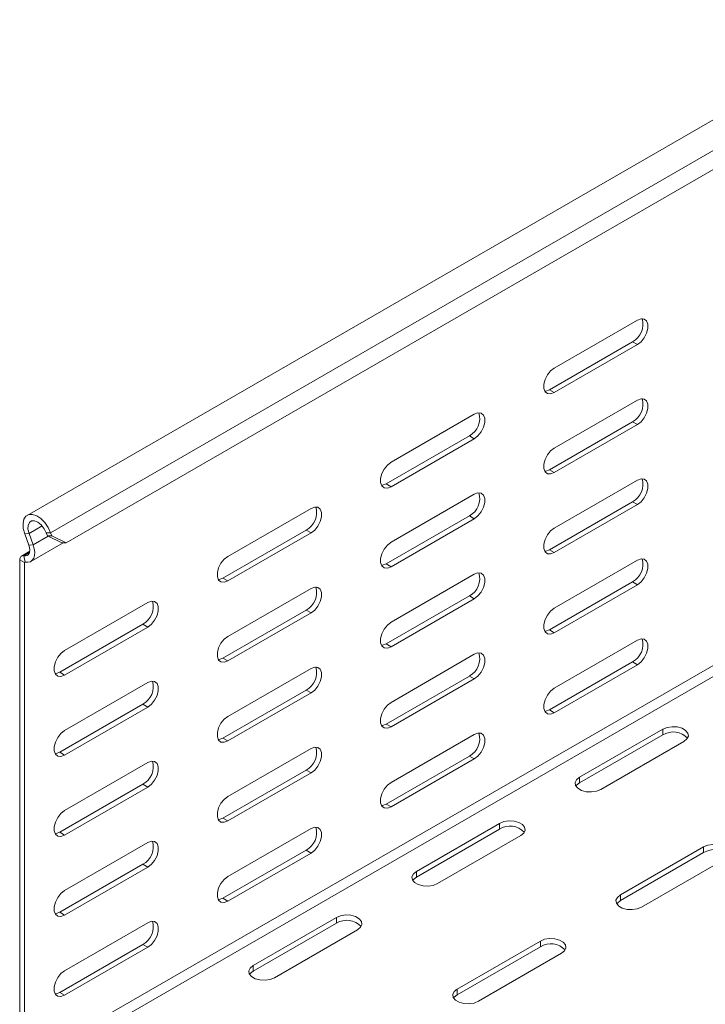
# Model space of a CAD drawing. Header units: millimetres. Extents: x -279 to 3721, y -878 to -13.
# Tile 10 of 26: x 2083 to 2232, y -742 to -529. Entities that reach past the tile are written whole.
import ezdxf

# ---------------------------------------------------------------- set-up
doc = ezdxf.new("R2010")
doc.units = ezdxf.units.MM

msp = doc.modelspace()

# ---------------------------------------------------------------- linework, layer by layer
at = {"color": 7, "linetype": 'Continuous', "lineweight": 15}
for p, q in [((2332.28, -493.25), (2084.79, -636.13)), ((2093.2, -642.07), (2336.45, -501.64)), ((2198.94, -604.21), (2216.97, -593.8)), ((2197.88, -608.9), (2215.91, -598.49)), ((2216.97, -599.11), (2198.94, -609.52)), ((2198.94, -621.56), (2216.97, -611.15)), ((2163.59, -624.62), (2181.62, -614.21)), ((2197.88, -626.25), (2215.91, -615.85)), ((2216.97, -616.46), (2198.94, -626.87)), ((2162.53, -629.31), (2180.56, -618.9)), ((2181.62, -619.52), (2163.59, -629.93)), ((2198.94, -638.91), (2216.97, -628.5)), ((2163.59, -641.97), (2181.62, -631.56)), ((2197.88, -643.61), (2215.91, -633.2)), ((2216.97, -633.81), (2198.94, -644.22)), ((2128.23, -645.03), (2146.26, -634.62)), ((2162.53, -646.66), (2180.56, -636.26)), ((2181.62, -636.87), (2163.59, -647.28)), ((2085.13, -642.59), (2084.23, -640.13)), ((2086.07, -642.56), (2085.17, -640.09)), ((2088.91, -639.95), (2089.15, -640.59)), ((2089.85, -639.91), (2090.08, -640.55)), ((2127.17, -649.72), (2145.2, -639.31)), ((2146.26, -639.93), (2128.23, -650.34)), ((2085.57, -646.12), (2092.55, -642.09)), ((2089.15, -640.59), (2090.08, -640.55)), ((2092.27, -642.1), (2089.15, -640.59)), ((2090.08, -640.55), (2093.2, -642.07)), ((2093.2, -642.07), (2092.27, -642.1)), ((2085.33, -643.92), (2083.53, -644.96)), ((2083.15, -754.13), (2083.15, -645.78)), ((2084.21, -754.75), (2084.21, -646.39)), ((2198.94, -656.26), (2216.97, -645.85)), ((2163.59, -659.32), (2181.62, -648.91)), ((2197.88, -660.96), (2215.91, -650.55)), ((2128.23, -662.38), (2146.26, -651.97)), ((2216.97, -651.16), (2198.94, -661.57)), ((2092.88, -665.44), (2110.91, -655.03)), ((2162.53, -664.02), (2180.56, -653.61)), ((2181.62, -654.22), (2163.59, -664.63)), ((2127.17, -667.07), (2145.2, -656.67)), ((2146.26, -657.28), (2128.23, -667.69)), ((2091.81, -670.13), (2109.85, -659.72)), ((2110.91, -660.34), (2092.88, -670.75)), ((2198.94, -673.61), (2216.97, -663.2)), ((2163.59, -676.67), (2181.62, -666.26)), ((2197.88, -678.31), (2215.91, -667.9)), ((2128.23, -679.73), (2146.26, -669.32)), ((2216.97, -668.51), (2198.94, -678.92)), ((2162.53, -681.37), (2180.56, -670.96)), ((2181.62, -671.57), (2163.59, -681.98)), ((2092.88, -682.79), (2110.91, -672.38)), ((2127.17, -684.43), (2145.2, -674.02)), ((2146.26, -674.63), (2128.23, -685.04)), ((2091.81, -687.48), (2109.85, -677.08)), ((2110.91, -677.69), (2092.88, -688.1)), ((2222.45, -682.49), (2204.42, -692.9)), ((2163.59, -694.02), (2181.62, -683.61)), ((2222.45, -683.72), (2204.42, -694.13)), ((2209.02, -695.56), (2227.05, -685.15)), ((2128.23, -697.08), (2146.26, -686.67)), ((2162.53, -698.72), (2180.56, -688.31)), ((2181.62, -688.92), (2163.59, -699.33)), ((2092.88, -700.14), (2110.91, -689.73)), ((2127.17, -701.78), (2145.2, -691.37)), ((2146.26, -691.98), (2128.23, -702.39)), ((2091.81, -704.84), (2109.85, -694.43)), ((2110.91, -695.04), (2092.88, -705.45)), ((2128.23, -714.43), (2146.26, -704.02)), ((2187.1, -702.9), (2169.07, -713.31)), ((2187.1, -704.13), (2169.07, -714.54)), ((2173.66, -715.97), (2191.69, -705.56)), ((2092.88, -717.49), (2110.91, -707.08)), ((2231.29, -708.01), (2213.26, -718.42)), ((2127.17, -719.13), (2145.2, -708.72)), ((2146.26, -709.33), (2128.23, -719.74)), ((2231.29, -709.23), (2213.26, -719.64)), ((2217.86, -721.07), (2235.89, -710.66)), ((2091.81, -722.19), (2109.85, -711.78)), ((2110.91, -712.39), (2092.88, -722.8)), ((2151.74, -723.32), (2133.71, -733.72)), ((2092.88, -734.84), (2110.91, -724.44)), ((2151.74, -724.54), (2133.71, -734.95)), ((2138.31, -736.38), (2156.34, -725.97)), ((2091.81, -739.54), (2109.85, -729.13)), ((2110.91, -729.74), (2092.88, -740.15)), ((2195.94, -728.42), (2177.91, -738.83)), ((2195.94, -729.64), (2177.91, -740.05)), ((2182.5, -741.48), (2200.53, -731.07))]:
    msp.add_line(p, q, dxfattribs=at)
at = {"color": 7, "linetype": 'Continuous', "lineweight": 0}
for p, q in [((2089.85, -639.91), (2337.34, -497.04)), ((2215.91, -598.49), (2216.97, -599.11)), ((2197.88, -608.9), (2198.94, -609.52)), ((2084.21, -754.75), (2331.7, -611.88)), ((2215.91, -615.85), (2216.97, -616.46)), ((2180.56, -618.9), (2181.62, -619.52)), ((2197.88, -626.25), (2198.94, -626.87)), ((2162.53, -629.31), (2163.59, -629.93)), ((2215.91, -633.2), (2216.97, -633.81)), ((2180.56, -636.26), (2181.62, -636.87)), ((2085.17, -640.09), (2084.23, -640.13)), ((2085.17, -640.09), (2088.04, -638.44)), ((2089.85, -639.91), (2088.91, -639.95)), ((2145.2, -639.31), (2146.26, -639.93)), ((2085.27, -756.58), (2285.31, -641.1)), ((2086.07, -642.56), (2089.33, -640.68)), ((2084.07, -644.9), (2085.27, -644.21)), ((2085.13, -642.59), (2086.07, -642.56)), ((2197.88, -643.61), (2198.94, -644.22)), ((2084.21, -646.39), (2083.15, -645.78)), ((2084.07, -644.9), (2084.37, -646.25)), ((2084.21, -646.39), (2084.44, -646.26)), ((2162.53, -646.66), (2163.59, -647.28)), ((2127.17, -649.72), (2128.23, -650.34)), ((2215.91, -650.55), (2216.97, -651.16)), ((2180.56, -653.61), (2181.62, -654.22)), ((2145.2, -656.67), (2146.26, -657.28)), ((2109.85, -659.72), (2110.91, -660.34)), ((2197.88, -660.96), (2198.94, -661.57)), ((2162.53, -664.02), (2163.59, -664.63)), ((2127.17, -667.07), (2128.23, -667.69)), ((2215.91, -667.9), (2216.97, -668.51)), ((2091.81, -670.13), (2092.88, -670.75)), ((2180.56, -670.96), (2181.62, -671.57)), ((2145.2, -674.02), (2146.26, -674.63)), ((2109.85, -677.08), (2110.91, -677.69)), ((2197.88, -678.31), (2198.94, -678.92)), ((2162.53, -681.37), (2163.59, -681.98)), ((2222.45, -683.72), (2222.45, -682.49)), ((2127.17, -684.43), (2128.23, -685.04)), ((2091.81, -687.48), (2092.88, -688.1)), ((2180.56, -688.31), (2181.62, -688.92)), ((2145.2, -691.37), (2146.26, -691.98)), ((2204.42, -694.13), (2204.42, -692.9)), ((2109.85, -694.43), (2110.91, -695.04)), ((2162.53, -698.72), (2163.59, -699.33)), ((2127.17, -701.78), (2128.23, -702.39)), ((2187.1, -704.13), (2187.1, -702.9)), ((2091.81, -704.84), (2092.88, -705.45)), ((2231.29, -709.23), (2231.29, -708.01)), ((2145.2, -708.72), (2146.26, -709.33)), ((2109.85, -711.78), (2110.91, -712.39)), ((2169.07, -714.54), (2169.07, -713.31)), ((2127.17, -719.13), (2128.23, -719.74)), ((2213.26, -719.64), (2213.26, -718.42)), ((2091.81, -722.19), (2092.88, -722.8)), ((2151.74, -724.54), (2151.74, -723.32)), ((2109.85, -729.13), (2110.91, -729.74)), ((2195.94, -729.64), (2195.94, -728.42)), ((2133.71, -734.95), (2133.71, -733.72)), ((2091.81, -739.54), (2092.88, -740.15)), ((2177.91, -740.05), (2177.91, -738.83))]:
    msp.add_line(p, q, dxfattribs=at)
at = {"color": 7, "linetype": 'Continuous', "lineweight": 15, "flags": 128}
for points in [[(2216.97, -593.8), (2217.76, -593.5), (2218.45, -593.57), (2218.96, -593.98), (2219.24, -594.68), (2219.24, -595.61), (2218.96, -596.63), (2218.45, -597.63), (2217.76, -598.49), (2216.97, -599.11)], [(2198.94, -609.52), (2198.16, -609.81), (2197.46, -609.75), (2196.95, -609.34), (2196.68, -608.63), (2196.68, -607.71), (2196.95, -606.68), (2197.46, -605.68), (2198.16, -604.82), (2198.94, -604.21)], [(2196.88, -609.22), (2197.09, -609.2), (2197.88, -608.9)], [(2216.97, -611.15), (2217.76, -610.86), (2218.45, -610.92), (2218.96, -611.33), (2219.24, -612.04), (2219.24, -612.96), (2218.96, -613.98), (2218.45, -614.98), (2217.76, -615.84), (2216.97, -616.46)], [(2181.62, -614.21), (2182.4, -613.91), (2183.09, -613.98), (2183.61, -614.39), (2183.88, -615.1), (2183.88, -616.02), (2183.61, -617.04), (2183.09, -618.04), (2182.4, -618.9), (2181.62, -619.52)], [(2198.94, -626.87), (2198.16, -627.16), (2197.46, -627.1), (2196.95, -626.69), (2196.68, -625.98), (2196.68, -625.06), (2196.95, -624.03), (2197.46, -623.03), (2198.16, -622.17), (2198.94, -621.56)], [(2163.59, -629.93), (2162.8, -630.22), (2162.11, -630.16), (2161.6, -629.75), (2161.32, -629.04), (2161.32, -628.12), (2161.6, -627.09), (2162.11, -626.09), (2162.8, -625.23), (2163.59, -624.62)], [(2196.88, -626.57), (2197.09, -626.55), (2197.88, -626.25)], [(2161.52, -629.63), (2161.74, -629.61), (2162.53, -629.31)], [(2216.97, -628.5), (2217.76, -628.21), (2218.45, -628.27), (2218.96, -628.68), (2219.24, -629.39), (2219.24, -630.31), (2218.96, -631.33), (2218.45, -632.34), (2217.76, -633.2), (2216.97, -633.81)], [(2181.62, -631.56), (2182.4, -631.27), (2183.09, -631.33), (2183.61, -631.74), (2183.88, -632.45), (2183.88, -633.37), (2183.61, -634.39), (2183.09, -635.39), (2182.4, -636.25), (2181.62, -636.87)], [(2084.23, -640.13), (2083.93, -638.97), (2083.87, -637.89), (2084.07, -636.99), (2084.51, -636.33), (2085.16, -635.97), (2085.96, -635.94), (2086.85, -636.24), (2087.75, -636.85), (2088.59, -637.71), (2089.31, -638.76), (2089.85, -639.91)], [(2146.26, -634.62), (2147.05, -634.33), (2147.74, -634.39), (2148.25, -634.8), (2148.53, -635.51), (2148.53, -636.43), (2148.25, -637.45), (2147.74, -638.45), (2147.05, -639.31), (2146.26, -639.93)], [(2085.17, -640.09), (2084.94, -639.15), (2084.97, -638.32), (2085.24, -637.69), (2085.73, -637.34), (2086.38, -637.31), (2087.11, -637.62), (2087.83, -638.21), (2088.46, -639.02), (2088.91, -639.95)], [(2198.94, -644.22), (2198.16, -644.51), (2197.46, -644.45), (2196.95, -644.04), (2196.68, -643.33), (2196.68, -642.41), (2196.95, -641.39), (2197.46, -640.38), (2198.16, -639.52), (2198.94, -638.91)], [(2163.59, -647.28), (2162.8, -647.57), (2162.11, -647.51), (2161.6, -647.1), (2161.32, -646.39), (2161.32, -645.47), (2161.6, -644.45), (2162.11, -643.44), (2162.8, -642.58), (2163.59, -641.97)], [(2084.07, -644.9), (2084.43, -644.93), (2084.75, -644.86), (2085.01, -644.67), (2085.2, -644.39), (2085.31, -644.02), (2085.34, -643.58), (2085.28, -643.1), (2085.13, -642.59)], [(2084.37, -646.25), (2084.94, -646.3), (2085.46, -646.18), (2085.87, -645.88), (2086.18, -645.43), (2086.36, -644.83), (2086.4, -644.14), (2086.3, -643.36), (2086.07, -642.56)], [(2196.88, -643.92), (2197.09, -643.9), (2197.88, -643.61)], [(2083.15, -645.78), (2083.17, -645.56), (2083.22, -645.36), (2083.3, -645.18), (2083.41, -645.05), (2083.54, -644.95), (2083.7, -644.89), (2083.88, -644.87), (2084.07, -644.9)], [(2084.21, -646.39), (2084.22, -646.36), (2084.22, -646.32), (2084.24, -646.3), (2084.26, -646.27), (2084.28, -646.26), (2084.3, -646.25), (2084.33, -646.24), (2084.37, -646.25)], [(2128.23, -650.34), (2127.44, -650.63), (2126.75, -650.57), (2126.24, -650.16), (2125.97, -649.45), (2125.97, -648.53), (2126.24, -647.5), (2126.75, -646.5), (2127.44, -645.64), (2128.23, -645.03)], [(2161.52, -646.98), (2161.74, -646.96), (2162.53, -646.66)], [(2216.97, -645.85), (2217.76, -645.56), (2218.45, -645.62), (2218.96, -646.03), (2219.24, -646.74), (2219.24, -647.66), (2218.96, -648.68), (2218.45, -649.69), (2217.76, -650.55), (2216.97, -651.16)], [(2181.62, -648.91), (2182.4, -648.62), (2183.09, -648.68), (2183.61, -649.09), (2183.88, -649.8), (2183.88, -650.72), (2183.61, -651.74), (2183.09, -652.75), (2182.4, -653.61), (2181.62, -654.22)], [(2126.16, -650.04), (2126.38, -650.02), (2127.17, -649.72)], [(2146.26, -651.97), (2147.05, -651.68), (2147.74, -651.74), (2148.25, -652.15), (2148.53, -652.86), (2148.53, -653.78), (2148.25, -654.8), (2147.74, -655.8), (2147.05, -656.66), (2146.26, -657.28)], [(2110.91, -655.03), (2111.69, -654.74), (2112.38, -654.8), (2112.9, -655.21), (2113.17, -655.92), (2113.17, -656.84), (2112.9, -657.86), (2112.38, -658.86), (2111.69, -659.72), (2110.91, -660.34)], [(2198.94, -661.57), (2198.16, -661.86), (2197.46, -661.8), (2196.95, -661.39), (2196.68, -660.68), (2196.68, -659.76), (2196.95, -658.74), (2197.46, -657.74), (2198.16, -656.88), (2198.94, -656.26)], [(2163.59, -664.63), (2162.8, -664.92), (2162.11, -664.86), (2161.6, -664.45), (2161.32, -663.74), (2161.32, -662.82), (2161.6, -661.8), (2162.11, -660.79), (2162.8, -659.93), (2163.59, -659.32)], [(2196.88, -661.27), (2197.09, -661.25), (2197.88, -660.96)], [(2128.23, -667.69), (2127.44, -667.98), (2126.75, -667.92), (2126.24, -667.51), (2125.97, -666.8), (2125.97, -665.88), (2126.24, -664.86), (2126.75, -663.85), (2127.44, -662.99), (2128.23, -662.38)], [(2216.97, -663.2), (2217.76, -662.91), (2218.45, -662.97), (2218.96, -663.38), (2219.24, -664.09), (2219.24, -665.01), (2218.96, -666.04), (2218.45, -667.04), (2217.76, -667.9), (2216.97, -668.51)], [(2092.88, -670.75), (2092.09, -671.04), (2091.4, -670.98), (2090.89, -670.57), (2090.61, -669.86), (2090.61, -668.94), (2090.89, -667.91), (2091.4, -666.91), (2092.09, -666.05), (2092.88, -665.44)], [(2161.52, -664.33), (2161.74, -664.31), (2162.53, -664.02)], [(2126.16, -667.39), (2126.38, -667.37), (2127.17, -667.07)], [(2181.62, -666.26), (2182.4, -665.97), (2183.09, -666.03), (2183.61, -666.44), (2183.88, -667.15), (2183.88, -668.07), (2183.61, -669.09), (2183.09, -670.1), (2182.4, -670.96), (2181.62, -671.57)], [(2090.81, -670.45), (2091.03, -670.43), (2091.81, -670.13)], [(2146.26, -669.32), (2147.05, -669.03), (2147.74, -669.09), (2148.25, -669.5), (2148.53, -670.21), (2148.53, -671.13), (2148.25, -672.15), (2147.74, -673.16), (2147.05, -674.02), (2146.26, -674.63)], [(2110.91, -672.38), (2111.69, -672.09), (2112.38, -672.15), (2112.9, -672.56), (2113.17, -673.27), (2113.17, -674.19), (2112.9, -675.21), (2112.38, -676.21), (2111.69, -677.07), (2110.91, -677.69)], [(2198.94, -678.92), (2198.16, -679.21), (2197.46, -679.15), (2196.95, -678.74), (2196.68, -678.03), (2196.68, -677.11), (2196.95, -676.09), (2197.46, -675.09), (2198.16, -674.23), (2198.94, -673.61)], [(2163.59, -681.98), (2162.8, -682.27), (2162.11, -682.21), (2161.6, -681.8), (2161.32, -681.09), (2161.32, -680.17), (2161.6, -679.15), (2162.11, -678.15), (2162.8, -677.29), (2163.59, -676.67)], [(2196.88, -678.62), (2197.09, -678.6), (2197.88, -678.31)], [(2128.23, -685.04), (2127.44, -685.33), (2126.75, -685.27), (2126.24, -684.86), (2125.97, -684.15), (2125.97, -683.23), (2126.24, -682.21), (2126.75, -681.2), (2127.44, -680.34), (2128.23, -679.73)], [(2092.88, -688.1), (2092.09, -688.39), (2091.4, -688.33), (2090.89, -687.92), (2090.61, -687.21), (2090.61, -686.29), (2090.89, -685.27), (2091.4, -684.26), (2092.09, -683.4), (2092.88, -682.79)], [(2161.52, -681.68), (2161.74, -681.66), (2162.53, -681.37)], [(2227.05, -685.15), (2227.7, -684.61), (2227.99, -683.98), (2227.89, -683.34), (2227.41, -682.75), (2226.62, -682.28), (2225.59, -682.01), (2224.47, -681.95), (2223.38, -682.12), (2222.45, -682.49)], [(2126.16, -684.74), (2126.38, -684.72), (2127.17, -684.43)], [(2181.62, -683.61), (2182.4, -683.32), (2183.09, -683.38), (2183.61, -683.79), (2183.88, -684.5), (2183.88, -685.42), (2183.61, -686.45), (2183.09, -687.45), (2182.4, -688.31), (2181.62, -688.92)], [(2146.26, -686.67), (2147.05, -686.38), (2147.74, -686.44), (2148.25, -686.85), (2148.53, -687.56), (2148.53, -688.48), (2148.25, -689.51), (2147.74, -690.51), (2147.05, -691.37), (2146.26, -691.98)], [(2090.81, -687.8), (2091.03, -687.78), (2091.81, -687.48)], [(2110.91, -689.73), (2111.69, -689.44), (2112.38, -689.5), (2112.9, -689.91), (2113.17, -690.62), (2113.17, -691.54), (2112.9, -692.56), (2112.38, -693.57), (2111.69, -694.43), (2110.91, -695.04)], [(2204.42, -692.9), (2203.77, -693.44), (2203.48, -694.07), (2203.58, -694.72), (2204.06, -695.31), (2204.86, -695.77), (2205.88, -696.04), (2207, -696.1), (2208.09, -695.93), (2209.02, -695.56)], [(2163.59, -699.33), (2162.8, -699.63), (2162.11, -699.56), (2161.6, -699.15), (2161.32, -698.44), (2161.32, -697.52), (2161.6, -696.5), (2162.11, -695.5), (2162.8, -694.64), (2163.59, -694.02)], [(2204.42, -694.13), (2203.77, -694.66), (2203.65, -694.84)], [(2128.23, -702.39), (2127.44, -702.68), (2126.75, -702.62), (2126.24, -702.21), (2125.97, -701.5), (2125.97, -700.58), (2126.24, -699.56), (2126.75, -698.56), (2127.44, -697.7), (2128.23, -697.08)], [(2161.52, -699.03), (2161.74, -699.01), (2162.53, -698.72)], [(2092.88, -705.45), (2092.09, -705.74), (2091.4, -705.68), (2090.89, -705.27), (2090.61, -704.56), (2090.61, -703.64), (2090.89, -702.62), (2091.4, -701.61), (2092.09, -700.76), (2092.88, -700.14)], [(2126.16, -702.09), (2126.38, -702.07), (2127.17, -701.78)], [(2146.26, -704.02), (2147.05, -703.73), (2147.74, -703.79), (2148.25, -704.2), (2148.53, -704.91), (2148.53, -705.83), (2148.25, -706.86), (2147.74, -707.86), (2147.05, -708.72), (2146.26, -709.33)], [(2191.69, -705.56), (2192.34, -705.02), (2192.63, -704.4), (2192.53, -703.75), (2192.06, -703.16), (2191.26, -702.69), (2190.24, -702.42), (2189.11, -702.36), (2188.02, -702.53), (2187.1, -702.9)], [(2090.81, -705.15), (2091.03, -705.13), (2091.81, -704.84)], [(2110.91, -707.08), (2111.69, -706.79), (2112.38, -706.85), (2112.9, -707.26), (2113.17, -707.97), (2113.17, -708.89), (2112.9, -709.92), (2112.38, -710.92), (2111.69, -711.78), (2110.91, -712.39)], [(2235.89, -710.66), (2236.54, -710.13), (2236.83, -709.5), (2236.73, -708.85), (2236.25, -708.26), (2235.45, -707.8), (2234.43, -707.52), (2233.31, -707.47), (2232.22, -707.63), (2231.29, -708.01)], [(2128.23, -719.74), (2127.44, -720.04), (2126.75, -719.97), (2126.24, -719.56), (2125.97, -718.86), (2125.97, -717.93), (2126.24, -716.91), (2126.75, -715.91), (2127.44, -715.05), (2128.23, -714.43)], [(2169.07, -713.31), (2168.42, -713.85), (2168.13, -714.48), (2168.23, -715.13), (2168.7, -715.72), (2169.5, -716.18), (2170.52, -716.45), (2171.65, -716.51), (2172.74, -716.34), (2173.66, -715.97)], [(2169.07, -714.54), (2168.42, -715.07), (2168.29, -715.25)], [(2092.88, -722.8), (2092.09, -723.09), (2091.4, -723.03), (2090.89, -722.62), (2090.61, -721.91), (2090.61, -720.99), (2090.89, -719.97), (2091.4, -718.97), (2092.09, -718.11), (2092.88, -717.49)], [(2126.16, -719.44), (2126.38, -719.42), (2127.17, -719.13)], [(2213.26, -718.42), (2212.61, -718.95), (2212.32, -719.58), (2212.42, -720.23), (2212.9, -720.82), (2213.69, -721.28), (2214.72, -721.56), (2215.84, -721.61), (2216.93, -721.44), (2217.86, -721.07)], [(2213.26, -719.64), (2212.61, -720.18), (2212.49, -720.36)], [(2090.81, -722.5), (2091.03, -722.48), (2091.81, -722.19)], [(2156.34, -725.97), (2156.99, -725.43), (2157.28, -724.81), (2157.18, -724.16), (2156.7, -723.57), (2155.9, -723.1), (2154.88, -722.83), (2153.76, -722.77), (2152.67, -722.94), (2151.74, -723.32)], [(2110.91, -724.44), (2111.69, -724.14), (2112.38, -724.2), (2112.9, -724.61), (2113.17, -725.32), (2113.17, -726.24), (2112.9, -727.27), (2112.38, -728.27), (2111.69, -729.13), (2110.91, -729.74)], [(2200.53, -731.07), (2201.18, -730.54), (2201.47, -729.91), (2201.37, -729.26), (2200.9, -728.67), (2200.1, -728.21), (2199.08, -727.93), (2197.95, -727.88), (2196.86, -728.04), (2195.94, -728.42)], [(2133.71, -733.72), (2133.06, -734.26), (2132.77, -734.89), (2132.87, -735.54), (2133.35, -736.13), (2134.14, -736.59), (2135.17, -736.86), (2136.29, -736.92), (2137.38, -736.75), (2138.31, -736.38)], [(2092.88, -740.15), (2092.09, -740.45), (2091.4, -740.38), (2090.89, -739.97), (2090.61, -739.27), (2090.61, -738.34), (2090.89, -737.32), (2091.4, -736.32), (2092.09, -735.46), (2092.88, -734.84)], [(2133.71, -734.95), (2133.06, -735.48), (2132.94, -735.66)], [(2090.81, -739.85), (2091.03, -739.83), (2091.81, -739.54)], [(2177.91, -738.83), (2177.26, -739.36), (2176.97, -739.99), (2177.06, -740.64), (2177.54, -741.23), (2178.34, -741.69), (2179.36, -741.97), (2180.49, -742.02), (2181.58, -741.85), (2182.5, -741.48)], [(2177.91, -740.05), (2177.26, -740.59), (2177.13, -740.77)]]:
    msp.add_lwpolyline(points, dxfattribs=at)
at = {"color": 7, "linetype": 'Continuous', "lineweight": 15}
for centre, start, end in [((2213.87, -594.72), 298.4612, 16.6992), ((2213.87, -612.07), 298.4611, 16.6993), ((2178.51, -615.13), 298.4607, 16.7), ((2213.87, -629.42), 298.4611, 16.6993), ((2178.51, -632.48), 298.4607, 16.7), ((2143.16, -635.54), 298.4612, 16.6992), ((2213.87, -646.77), 298.4611, 16.6993), ((2178.51, -649.83), 298.4607, 16.7), ((2143.16, -652.89), 298.4611, 16.6993), ((2107.8, -655.95), 298.4618, 16.6986), ((2213.87, -664.13), 298.4611, 16.6993), ((2178.51, -667.18), 298.4607, 16.7), ((2143.16, -670.24), 298.4611, 16.6993), ((2107.8, -673.3), 298.4617, 16.6986), ((2178.51, -684.54), 298.4607, 16.7), ((2224.7, -687.38), 43.313, 121.5347), ((2143.16, -687.59), 298.4611, 16.6993), ((2107.8, -690.65), 298.4617, 16.6987), ((2143.16, -704.95), 298.4611, 16.6993), ((2189.34, -707.79), 43.3122, 121.5351), ((2107.8, -708), 298.4617, 16.6986), ((2233.54, -712.89), 43.3125, 121.5351), ((2107.8, -725.36), 298.4617, 16.6986), ((2153.99, -728.2), 43.313, 121.5347), ((2198.18, -733.3), 43.3131, 121.5345)]:
    msp.add_arc(centre, 4.29, start, end, dxfattribs=at)

doc.saveas('drawing.dxf')
